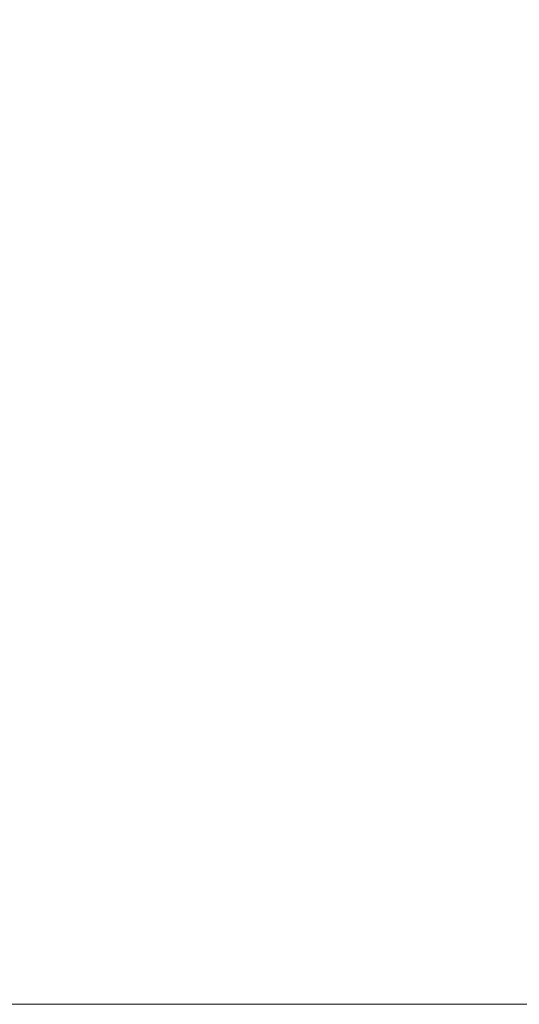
# Model space of a CAD drawing. Header units: millimetres. Extents: x -787 to 473, y 499 to 1289.
# Tile 68 of 256: x -747.045 to -746.07, y 599.335 to 601.257. Entities that reach past the tile are written whole.
import ezdxf

# ---------------------------------------------------------------- set-up
doc = ezdxf.new("R2010")
doc.units = ezdxf.units.MM
doc.layers.add('M-EQPM', color=50, linetype='Continuous', lineweight=9)

# ---------------------------------------------------------------- blocks, each defined once
blk = doc.blocks.new('Renson_Flux_ 225-275-325 Flat - FLUX_ 275 Flat Horizontal Mounted Right-361663-_3D_')
at = {"layer": 'M-EQPM'}
mesh = blk.add_polyface(dxfattribs=at)
corners = [(-590.246, -210, 232.2796), (-590.246, -239.4137, 227.0932), (-590.246, -265.2797, 212.1595), (-590.246, -284.4782, 189.2797), (-590.246, -294.6935, 161.2134), (-590.246, -294.6935, 131.3459), (-590.246, -284.4782, 103.2797), (-590.246, -265.2797, 80.3998), (-590.246, -239.4137, 65.4661), (-590.246, -210, 60.2797), (-580.246, -210, 60.2797), (-580.246, -239.4137, 65.4661), (-580.246, -265.2797, 80.3998), (-580.246, -284.4782, 103.2797), (-580.246, -294.6935, 131.3459), (-580.246, -294.6935, 161.2134), (-580.246, -284.4782, 189.2797), (-580.246, -265.2797, 212.1595), (-580.246, -239.4137, 227.0932), (-580.246, -210, 232.2796)]
mesh.append_faces([[corners[k] for k in face] for face in [(10, 11, 8, 9)]], dxfattribs={"vtx1": -1})
mesh.append_faces([[corners[k] for k in face] for face in [(12, 13, 6, 7), (11, 12, 7, 8), (13, 14, 5, 6), (4, 5, 14, 15), (15, 16, 3, 4), (17, 18, 1, 2), (16, 17, 2, 3)]], dxfattribs={"vtx1": -1, "vtx3": -1})
mesh.append_faces([[corners[k] for k in face] for face in [(18, 19, 0, 1)]], dxfattribs={"vtx3": -1})

msp = doc.modelspace()

# ---------------------------------------------------------------- block references
at = {"layer": 'M-EQPM'}
msp.add_blockref('Renson_Flux_ 225-275-325 Flat - FLUX_ 275 Flat Horizontal Mounted Right-361663-_3D_', (-157.2235, 894.0288), dxfattribs=at)

doc.saveas('drawing.dxf')
